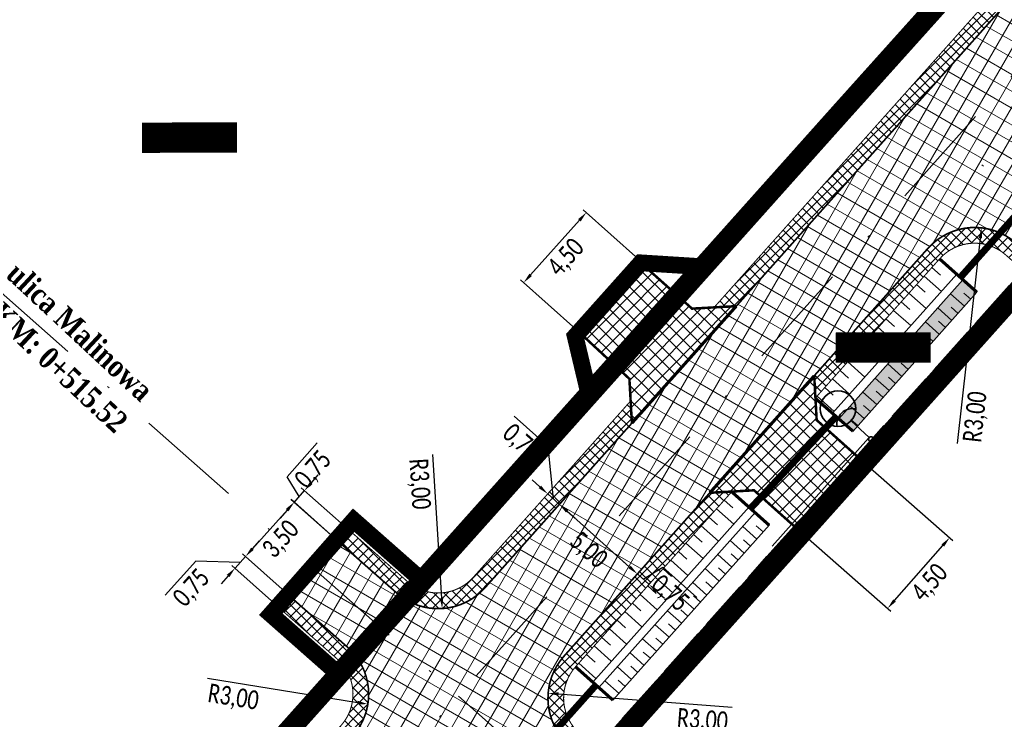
# Model space of a CAD drawing. Header units: metres. Extents: x 7443078 to 7443628, y 5636807 to 5637202.
# Tile 15 of 25: x 7443522 to 7443569, y 5636923 to 5636956. Entities that reach past the tile are written whole.
import ezdxf

# ---------------------------------------------------------------- set-up
doc = ezdxf.new("R2010")
doc.units = ezdxf.units.M
for name, pattern in [('1', [0]), ('4', [2.5, 1.5, -1]), ('ACAD_ISO02W100', [15, 12, -3]), ('AUSGEZOGEN', [0]), ('BUW', [1.5, 1, -0.5]), ('CENTER2', [1.125, 0.75, -0.125, 0.125, -0.125]), ('DASHED2', [0.375, 0.25, -0.125]), ('Os drogi', [25.4, 12.7, -6.35, 0, -6.35])]:
    doc.linetypes.add(name, pattern=pattern)
doc.layers.get('Defpoints').update_dxf_attribs({"true_color": 0x999999})
for name, color, linetype in [('_kan_deszcz', 32, 'Continuous'), ('_LINIA PODZIAŁOWA', 5, 'Continuous'), ('H_zjazdy', 21, 'Continuous'), ('K_kraweżnika_najazdowy', 7, 'Continuous'), ('K_krawędź pobocza', 7, 'Continuous'), ('K_pobocze', 32, 'Continuous'), ('K_Przepust', 162, 'Continuous'), ('K_rama zjazdu', 7, 'Continuous'), ('K_rów', 7, 'Continuous'), ('K_Skarpa', 7, 'Continuous'), ('K_wymiar', 7, 'Continuous')]:
    doc.layers.add(name, color=color, linetype=linetype)
for name, color, linetype, lineweight in [('ELEKTRYKA', 1, '4', 30), ('K_usuń', 1, 'Continuous', 70), ('Proj_EN_trasa', 1, 'ACAD_ISO02W100', 30), ('Rury', 5, 'Continuous', 30)]:
    doc.layers.add(name, color=color, linetype=linetype, lineweight=lineweight)
doc.layers.add('H_jezdnia', color=7, linetype='Continuous', true_color=0xd4d4d4)
doc.styles.add('romans1', font='timesbd.ttf', dxfattribs={"width": 0.85})
doc.styles.add('sytuacja 500 opisy', font='calibri.ttf', dxfattribs={"width": 0.75, "height": 0.9})
doc.dimstyles.new('wymiarowanie sytuacja 500', dxfattribs={"dimtxt": 0.9, "dimasz": 0.5, "dimexe": 0.2, "dimexo": 0.2, "dimgap": 0.2, "dimtad": 4, "dimlfac": -1, "dimzin": 1, "dimtxsty": 'sytuacja 500 opisy', "dimcen": 0.5, "dimadec": 4, "dimazin": 1, "dimtfac": 1, "dimtmove": 1, "dimatfit": 3, "dimfxl": 0.2, "dimlwd": -1, "dimlwe": -1, "dimarcsym": 0})
pattern_1 = [(45.09999999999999, (0.4816021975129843, -0.4365310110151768), (-0.2473876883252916, 0.2465256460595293), []), (135.1, (0.4816021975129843, -0.4365310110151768), (-0.2465256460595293, -0.2473876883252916), [])]
pattern_2 = [(45.23201079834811, (0.4816021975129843, -0.4365310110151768), (-0.3381204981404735, 0.3353931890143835), []), (135.2320107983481, (0.4816021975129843, -0.4365310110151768), (-0.3353931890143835, -0.3381204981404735), [])]

# ---------------------------------------------------------------- blocks, each defined once
blk = doc.blocks.new('LATARNIAA')
at = {"layer": 'ELEKTRYKA', "linetype": '1', "lineweight": 35}
blk.add_lwpolyline([(7453534.790034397, 5581339.036248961), (7453535.455552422, 5581338.367791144)], dxfattribs=at)
for centre, radius in [((7453534.722882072, 5581339.103697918), 0.09517771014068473), ((7453535.935633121, 5581337.885589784), 0.680437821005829)]:
    blk.add_circle(centre, radius, dxfattribs=at)
blk.add_arc((7453535.325898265, 5581338.41324375), 0.5923903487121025, 263.4105708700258, 14.84474109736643, dxfattribs=at)
blk = doc.blocks.new('*D931')
at = {"layer": 'Defpoints', "color": 0, "lineweight": 13, "transparency": 16777216}
for p in [(7443535.620857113, 5636924.106487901), (7443538.582557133, 5636923.628645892)]:
    blk.add_point(p, dxfattribs=at)
at = {"layer": 'K_wymiar', "color": 0, "transparency": 16777216}
blk.add_line((7443530.908631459, 5636924.8667605), (7443538.088940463, 5636923.708286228), dxfattribs=at)
at = {"layer": 'K_wymiar', "color": 0, "lineweight": 13, "transparency": 16777216}
blk.add_solid([(7443538.102213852, 5636923.790555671), (7443538.075667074, 5636923.626016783), (7443538.582557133, 5636923.628645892)], dxfattribs=at)
at = {"layer": 'K_wymiar', "color": 0, "lineweight": 13, "transparency": 16777216, "insert": (7443532.137656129, 5636923.903822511), "char_height": 0.9, "attachment_point": 5, "rotation": 350.8348538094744, "style": 'sytuacja 500 opisy'}
blk.add_mtext('R3,00', dxfattribs=at)
blk = doc.blocks.new('*D932')
at = {"layer": 'Defpoints', "color": 0, "lineweight": 13, "transparency": 16777216}
for p in [(7443541.947662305, 5636931.193431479), (7443542.138848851, 5636928.199529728)]:
    blk.add_point(p, dxfattribs=at)
at = {"layer": 'K_wymiar', "color": 0, "transparency": 16777216}
blk.add_line((7443541.668373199, 5636935.566982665), (7443542.106984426, 5636928.698513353), dxfattribs=at)
at = {"layer": 'K_wymiar', "color": 0, "lineweight": 13, "transparency": 16777216}
blk.add_solid([(7443542.190148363, 5636928.703824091), (7443542.023820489, 5636928.693202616), (7443542.138848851, 5636928.199529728)], dxfattribs=at)
at = {"layer": 'K_wymiar', "color": 0, "lineweight": 13, "transparency": 16777216, "insert": (7443541.002122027, 5636934.154941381), "char_height": 0.9, "attachment_point": 5, "rotation": 273.65387018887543, "style": 'sytuacja 500 opisy'}
blk.add_mtext('R3,00', dxfattribs=at)
blk = doc.blocks.new('*D934')
at = {"layer": 'Defpoints', "color": 0, "lineweight": 13, "transparency": 16777216}
for p in [(7443547.207120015, 5636924.150923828), (7443550.198043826, 5636923.917739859)]:
    blk.add_point(p, dxfattribs=at)
at = {"layer": 'K_wymiar', "color": 0, "transparency": 16777216}
blk.add_line((7443556.00934033, 5636923.464668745), (7443547.705607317, 5636924.112059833), dxfattribs=at)
at = {"layer": 'K_wymiar', "color": 0, "lineweight": 13, "transparency": 16777216}
blk.add_solid([(7443547.71208465, 5636924.19514105), (7443547.699129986, 5636924.028978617), (7443547.207120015, 5636924.150923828)], dxfattribs=at)
at = {"layer": 'K_wymiar', "color": 0, "lineweight": 13, "transparency": 16777216, "insert": (7443554.588087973, 5636922.818299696), "char_height": 0.9, "attachment_point": 5, "rotation": 355.5420176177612, "style": 'sytuacja 500 opisy'}
blk.add_mtext('R3,00', dxfattribs=at)
blk = doc.blocks.new('*D935')
at = {"layer": 'Defpoints', "color": 0, "lineweight": 13, "transparency": 16777216}
for p in [(7443567.945112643, 5636946.407745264), (7443567.613939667, 5636943.426080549)]:
    blk.add_point(p, dxfattribs=at)
at = {"layer": 'K_wymiar', "color": 0, "transparency": 16777216}
blk.add_line((7443566.798868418, 5636936.087712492), (7443567.889917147, 5636945.910801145), dxfattribs=at)
at = {"layer": 'K_wymiar', "color": 0, "lineweight": 13, "transparency": 16777216}
blk.add_solid([(7443567.807093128, 5636945.920000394), (7443567.972741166, 5636945.901601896), (7443567.945112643, 5636946.407745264)], dxfattribs=at)
at = {"layer": 'K_wymiar', "color": 0, "lineweight": 13, "transparency": 16777216, "insert": (7443567.700011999, 5636937.362738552), "char_height": 0.9, "attachment_point": 5, "rotation": 83.66214498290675, "style": 'sytuacja 500 opisy'}
blk.add_mtext('R3,00', dxfattribs=at)
blk = doc.blocks.new('*D972')
at = {"layer": 'Defpoints', "color": 0, "lineweight": 13, "transparency": 16777216}
for p in [(7443532.728548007, 5636930.689288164), (7443534.767961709, 5636928.859026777), (7443534.267008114, 5636928.30082693)]:
    blk.add_point(p, dxfattribs=at)
at = {"layer": 'K_wymiar', "color": 0, "transparency": 16777216}
for p, q in [((7443533.062504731, 5636931.061407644), (7443533.396461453, 5636931.433527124)), ((7443532.227594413, 5636930.131088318), (7443532.728548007, 5636930.689288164)), ((7443532.227594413, 5636930.131088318), (7443532.728548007, 5636930.689288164)), ((7443534.619113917, 5636928.992609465), (7443532.579700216, 5636930.822870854)), ((7443530.347278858, 5636930.468914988), (7443528.889544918, 5636928.844599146)), ((7443532.478071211, 5636930.410188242), (7443530.347278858, 5636930.468914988)), ((7443534.118160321, 5636928.434409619), (7443532.078746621, 5636930.264671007)), ((7443531.893637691, 5636929.758968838), (7443531.559680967, 5636929.386849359))]:
    blk.add_line(p, q, dxfattribs=at)
at = {"layer": 'K_wymiar', "color": 0, "lineweight": 13, "transparency": 16777216}
for points in [[(7443533.000484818, 5636931.117067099), (7443533.124524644, 5636931.005748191), (7443532.728548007, 5636930.689288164)], [(7443531.831617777, 5636929.814628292), (7443531.955657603, 5636929.703309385), (7443532.227594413, 5636930.131088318)]]:
    blk.add_solid(points, dxfattribs=at)
at = {"layer": 'K_wymiar', "color": 0, "lineweight": 13, "transparency": 16777216, "insert": (7443530.180226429, 5636929.152559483), "char_height": 0.9, "attachment_point": 5, "rotation": 48.09377291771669, "style": 'sytuacja 500 opisy'}
blk.add_mtext('0,75', dxfattribs=at)
blk = doc.blocks.new('*D973')
at = {"layer": 'Defpoints', "color": 0, "lineweight": 13, "transparency": 16777216}
for p in [(7443535.066154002, 5636933.294231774), (7443537.1056406, 5636931.464051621), (7443534.767961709, 5636928.859026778)]:
    blk.add_point(p, dxfattribs=at)
at = {"layer": 'K_wymiar', "color": 0, "transparency": 16777216}
for p, q in [((7443536.956787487, 5636931.597628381), (7443534.917300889, 5636933.427808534)), ((7443533.062417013, 5636931.061339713), (7443534.732212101, 5636932.922098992)), ((7443534.619108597, 5636928.992603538), (7443532.579621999, 5636930.822783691))]:
    blk.add_line(p, q, dxfattribs=at)
at = {"layer": 'K_wymiar', "color": 0, "lineweight": 13, "transparency": 16777216}
for points in [[(7443534.670189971, 5636932.977755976), (7443534.794234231, 5636932.866442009), (7443535.066154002, 5636933.294231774)], [(7443533.000394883, 5636931.116996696), (7443533.124439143, 5636931.005682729), (7443532.728475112, 5636930.689206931)]]:
    blk.add_solid(points, dxfattribs=at)
at = {"layer": 'K_wymiar', "color": 0, "lineweight": 13, "transparency": 16777216, "insert": (7443534.45914918, 5636931.487544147), "char_height": 0.9, "attachment_point": 5, "rotation": 48.09605506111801, "style": 'sytuacja 500 opisy'}
blk.add_mtext('3,50', dxfattribs=at)
blk = doc.blocks.new('*D974')
at = {"layer": 'Defpoints', "color": 0, "lineweight": 13, "transparency": 16777216}
for p in [(7443535.546761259, 5636933.839111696), (7443537.601758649, 5636932.026516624), (7443537.1056406, 5636931.464051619)]:
    blk.add_point(p, dxfattribs=at)
at = {"layer": 'K_wymiar', "color": 0, "transparency": 16777216}
for p, q in [((7443534.716926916, 5636934.493009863), (7443536.160643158, 5636936.129797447)), ((7443535.298702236, 5636933.557879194), (7443534.716926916, 5636934.493009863)), ((7443535.877506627, 5636934.214088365), (7443536.208251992, 5636934.589065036)), ((7443535.050643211, 5636933.276646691), (7443535.546761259, 5636933.839111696)), ((7443535.050643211, 5636933.276646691), (7443535.546761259, 5636933.839111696)), ((7443537.451767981, 5636932.158814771), (7443535.396770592, 5636933.971409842)), ((7443536.955649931, 5636931.596349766), (7443534.900652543, 5636933.408944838)), ((7443534.719897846, 5636932.901670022), (7443534.389152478, 5636932.526693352))]:
    blk.add_line(p, q, dxfattribs=at)
at = {"layer": 'K_wymiar', "color": 0, "lineweight": 13, "transparency": 16777216}
for points in [[(7443535.815010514, 5636934.269212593), (7443535.940002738, 5636934.158964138), (7443535.546761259, 5636933.839111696)], [(7443534.657401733, 5636932.95679425), (7443534.782393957, 5636932.846545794), (7443535.050643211, 5636933.276646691)]]:
    blk.add_solid(points, dxfattribs=at)
at = {"layer": 'K_wymiar', "color": 0, "lineweight": 13, "transparency": 16777216, "insert": (7443536.004913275, 5636934.812054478), "char_height": 0.9, "attachment_point": 5, "rotation": 48.586336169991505, "style": 'sytuacja 500 opisy'}
blk.add_mtext('0,75', dxfattribs=at)
blk = doc.blocks.new('*D975')
at = {"layer": 'Defpoints', "color": 0, "lineweight": 13, "transparency": 16777216}
for p in [(7443549.036798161, 5636947.142746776), (7443551.680200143, 5636944.779705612), (7443548.68110943, 5636941.424790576)]:
    blk.add_point(p, dxfattribs=at)
at = {"layer": 'K_wymiar', "color": 0, "transparency": 16777216}
for p, q in [((7443551.531092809, 5636944.912998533), (7443548.887690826, 5636947.276039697)), ((7443546.370939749, 5636944.160600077), (7443548.703565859, 5636946.769978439)), ((7443548.532002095, 5636941.558083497), (7443545.888600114, 5636943.921124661))]:
    blk.add_line(p, q, dxfattribs=at)
at = {"layer": 'K_wymiar', "color": 0, "lineweight": 13, "transparency": 16777216}
for points in [[(7443548.641437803, 5636946.825517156), (7443548.765693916, 5636946.714439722), (7443549.036798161, 5636947.142746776)], [(7443546.308811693, 5636944.216138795), (7443546.433067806, 5636944.105061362), (7443546.037707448, 5636943.78783174)]]:
    blk.add_solid(points, dxfattribs=at)
at = {"layer": 'K_wymiar', "color": 0, "lineweight": 13, "transparency": 16777216, "insert": (7443548.100046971, 5636944.962185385), "char_height": 0.9, "attachment_point": 5, "rotation": 48.20521594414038, "style": 'sytuacja 500 opisy'}
blk.add_mtext('4,50', dxfattribs=at)
blk = doc.blocks.new('*D976')
at = {"layer": 'Defpoints', "color": 0, "lineweight": 13, "transparency": 16777216}
for p in [(7443562.338831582, 5636935.172211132), (7443559.371246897, 5636931.78939557), (7443566.419520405, 5636931.592415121)]:
    blk.add_point(p, dxfattribs=at)
at = {"layer": 'K_wymiar', "color": 0, "transparency": 16777216}
for p, q in [((7443562.489178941, 5636935.04031848), (7443566.569867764, 5636931.460522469)), ((7443559.521594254, 5636931.657502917), (7443563.602283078, 5636928.077706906)), ((7443563.781667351, 5636928.585467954), (7443566.089788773, 5636931.216546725))]:
    blk.add_line(p, q, dxfattribs=at)
at = {"layer": 'K_wymiar', "color": 0, "lineweight": 13, "transparency": 16777216}
for points in [[(7443566.027144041, 5636931.271501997), (7443566.152433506, 5636931.161591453), (7443566.419520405, 5636931.592415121)], [(7443563.719022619, 5636928.640423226), (7443563.844312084, 5636928.530512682), (7443563.45193572, 5636928.209599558)]]:
    blk.add_solid(points, dxfattribs=at)
at = {"layer": 'K_wymiar', "color": 0, "lineweight": 13, "transparency": 16777216, "insert": (7443565.503202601, 5636929.403188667), "char_height": 0.9, "attachment_point": 5, "rotation": 48.74104895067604, "style": 'sytuacja 500 opisy'}
blk.add_mtext('4,50', dxfattribs=at)
blk = doc.blocks.new('*D990')
at = {"layer": 'Defpoints', "color": 0, "lineweight": 13, "transparency": 16777216}
for p in [(7443547.700087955, 5636933.132262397), (7443551.429991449, 5636929.802424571), (7443551.476895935, 5636929.85496443)]:
    blk.add_point(p, dxfattribs=at)
at = {"layer": 'K_wymiar', "color": 0, "transparency": 16777216}
for p, q in [((7443547.833281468, 5636933.281458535), (7443547.880185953, 5636933.333998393)), ((7443548.11998279, 5636932.851818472), (7443551.103905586, 5636930.187948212)), ((7443551.563184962, 5636929.95162071), (7443551.610089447, 5636930.004160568))]:
    blk.add_line(p, q, dxfattribs=at)
at = {"layer": 'K_wymiar', "color": 0, "lineweight": 13, "transparency": 16777216}
for points in [[(7443548.175480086, 5636932.913983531), (7443548.064485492, 5636932.789653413), (7443547.746992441, 5636933.184802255)], [(7443551.159402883, 5636930.25011327), (7443551.048408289, 5636930.125783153), (7443551.476895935, 5636929.85496443)]]:
    blk.add_solid(points, dxfattribs=at)
at = {"layer": 'K_wymiar', "color": 0, "lineweight": 13, "transparency": 16777216, "insert": (7443549.109215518, 5636930.95675399), "char_height": 0.9, "attachment_point": 5, "rotation": 318.24340279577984, "style": 'sytuacja 500 opisy'}
blk.add_mtext('5,00', dxfattribs=at)
blk = doc.blocks.new('*D991')
at = {"layer": 'Defpoints', "color": 0, "lineweight": 13, "transparency": 16777216}
for p in [(7443551.292882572, 5636929.648842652), (7443552.03638146, 5636929.355488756), (7443551.852368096, 5636929.149366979)]:
    blk.add_point(p, dxfattribs=at)
at = {"layer": 'K_wymiar', "color": 0, "transparency": 16777216}
for p, q in [((7443551.103905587, 5636930.187948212), (7443550.730915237, 5636930.520931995)), ((7443551.426076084, 5636929.798038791), (7443551.610089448, 5636930.004160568)), ((7443551.476895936, 5636929.85496443), (7443552.03638146, 5636929.355488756)), ((7443551.476895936, 5636929.85496443), (7443552.03638146, 5636929.355488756)), ((7443551.756638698, 5636929.605226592), (7443552.695234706, 5636930.181394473)), ((7443552.695234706, 5636930.181394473), (7443554.323351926, 5636928.727907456)), ((7443551.985561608, 5636929.298563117), (7443552.169574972, 5636929.504684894)), ((7443552.409371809, 5636929.022504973), (7443552.782362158, 5636928.689521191))]:
    blk.add_line(p, q, dxfattribs=at)
at = {"layer": 'K_wymiar', "color": 0, "lineweight": 13, "transparency": 16777216}
for points in [[(7443551.159402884, 5636930.25011327), (7443551.048408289, 5636930.125783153), (7443551.476895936, 5636929.85496443)], [(7443552.464869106, 5636929.084670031), (7443552.353874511, 5636928.960339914), (7443552.03638146, 5636929.355488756)]]:
    blk.add_solid(points, dxfattribs=at)
at = {"layer": 'K_wymiar', "color": 0, "lineweight": 13, "transparency": 16777216, "insert": (7443553.006564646, 5636928.891521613), "char_height": 0.9, "attachment_point": 5, "rotation": 318.2434027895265, "style": 'sytuacja 500 opisy'}
blk.add_mtext('0,75', dxfattribs=at)
blk = doc.blocks.new('*D992')
at = {"layer": 'Defpoints', "color": 0, "lineweight": 13, "transparency": 16777216}
for p in [(7443547.187506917, 5636933.684277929), (7443547.031829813, 5636933.509896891), (7443547.591315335, 5636933.010421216)]:
    blk.add_point(p, dxfattribs=at)
at = {"layer": 'K_wymiar', "color": 0, "transparency": 16777216}
for p, q in [((7443547.210771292, 5636935.953822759), (7443545.582654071, 5636937.407309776)), ((7443547.467249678, 5636933.434540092), (7443547.210771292, 5636935.953822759)), ((7443546.814516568, 5636934.017261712), (7443546.441526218, 5636934.350245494)), ((7443547.165023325, 5636933.65909303), (7443547.320700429, 5636933.833474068)), ((7443547.746992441, 5636933.184802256), (7443547.187506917, 5636933.684277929)), ((7443547.746992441, 5636933.184802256), (7443547.187506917, 5636933.684277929)), ((7443547.724508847, 5636933.159617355), (7443547.880185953, 5636933.333998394)), ((7443548.11998279, 5636932.851818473), (7443548.49297314, 5636932.518834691))]:
    blk.add_line(p, q, dxfattribs=at)
at = {"layer": 'K_wymiar', "color": 0, "lineweight": 13, "transparency": 16777216}
for points in [[(7443546.870013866, 5636934.07942677), (7443546.759019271, 5636933.955096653), (7443547.187506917, 5636933.684277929)], [(7443548.175480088, 5636932.913983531), (7443548.064485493, 5636932.789653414), (7443547.746992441, 5636933.184802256)]]:
    blk.add_solid(points, dxfattribs=at)
at = {"layer": 'K_wymiar', "color": 0, "lineweight": 13, "transparency": 16777216, "insert": (7443545.893984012, 5636936.117436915), "char_height": 0.9, "attachment_point": 5, "rotation": 318.24340278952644, "style": 'sytuacja 500 opisy'}
blk.add_mtext('0,75', dxfattribs=at)

msp = doc.modelspace()

# ---------------------------------------------------------------- hatches: boundary and pattern name
at = {"layer": 'H_jezdnia', "linetype": 'Continuous', "lineweight": 9, "true_color": 0xababab}
h = msp.add_hatch(dxfattribs=at)
h.set_pattern_fill('ANSI37', color=253, scale=0.22, angle=15)
h.set_pattern_definition([(59.99999999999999, (0.4816021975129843, -0.4365310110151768), (-0.6049187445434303, 0.34925), []), (150, (0.4816021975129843, -0.4365310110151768), (-0.34925, -0.6049187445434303), [])])
edge = h.paths.add_edge_path()
edge.add_arc((7443543.871273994, 5636916.830835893), 2.999999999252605, 48.527845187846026, 138.2434027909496, ccw=False)
edge.add_line((7443545.858041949, 5636919.07866887), (7443547.028505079, 5636918.044144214))
edge.add_line((7443547.028505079, 5636918.044144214), (7443549.402630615, 5636920.616916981))
edge.add_line((7443549.402630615, 5636920.616916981), (7443548.211275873, 5636921.669906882))
edge.add_arc((7443550.198043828, 5636923.91773986), 3.000000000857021, 138.2434028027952, 228.5278451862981, ccw=False)
edge.add_line((7443547.960101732, 5636925.915642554), (7443565.375997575, 5636945.423983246))
edge.add_arc((7443567.613939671, 5636943.426080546), 3.000000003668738, 48.8596834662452, 138.2434027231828, ccw=False)
edge.add_line((7443569.587655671, 5636945.685382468), (7443573.05315006, 5636942.657942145))
edge.add_line((7443573.05315006, 5636942.657942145), (7443575.377696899, 5636945.275268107))
edge.add_line((7443575.377696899, 5636945.275268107), (7443571.967281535, 5636948.254005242))
edge.add_arc((7443573.94099754, 5636950.513307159), 3.000000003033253, 138.2434028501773, 228.8596833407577, ccw=False)
edge.add_line((7443571.70305544, 5636952.511209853), (7443579.25248983, 5636960.967676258))
edge.add_arc((7443390.892363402, 5637129.124486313), 252.4999999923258, 318.2434028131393, 318.6858412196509)
edge.add_line((7443580.545369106, 5636962.427193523), (7443576.269263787, 5636965.13773441))
edge.add_arc((7443390.892364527, 5637129.124485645), 247.4999987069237, 318.24340276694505, 318.50361934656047, ccw=False)
edge.add_line((7443575.52258637, 5636964.29751412), (7443544.185604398, 5636929.195528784))
edge.add_arc((7443541.947662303, 5636931.193431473), 2.999999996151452, 228.5863361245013, 318.24340285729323, ccw=False)
edge.add_line((7443539.963190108, 5636928.94357146), (7443537.1056406, 5636931.464051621))
edge.add_line((7443537.1056406, 5636931.464051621), (7443534.76796171, 5636928.859026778))
edge.add_line((7443534.76796171, 5636928.859026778), (7443537.605329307, 5636926.356347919))
edge.add_arc((7443535.620857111, 5636924.1064879), 2.99999999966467, -41.7565972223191, 48.5863361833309, ccw=False)
edge.add_line((7443537.858799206, 5636922.108585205), (7443511.17557303, 5636892.219484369))
edge.add_line((7443511.17557303, 5636892.219484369), (7443514.809083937, 5636888.781672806))
edge.add_line((7443514.809083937, 5636888.781672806), (7443541.6333319, 5636918.828738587))
h.paths.add_polyline_path([(7443473.544857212, 5636850.06760018), (7443477.421821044, 5636846.902491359), (7443514.809083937, 5636888.781672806), (7443511.17557303, 5636892.219484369)])
at = {"layer": 'H_zjazdy', "linetype": 'Continuous', "lineweight": 9, "true_color": 0xff6666}
h = msp.add_hatch(dxfattribs=at)
h.set_pattern_fill('ANSI37', color=11, scale=0.15, angle=0.2320107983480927)
h.set_pattern_definition(pattern_2)
h.paths.add_polyline_path([(7443556.209328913, 5636942.663851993), (7443554.092072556, 5636942.544577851), (7443551.640917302, 5636944.735762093), (7443548.681109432, 5636941.424790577), (7443551.095217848, 5636939.187663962), (7443551.214571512, 5636937.068996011)])
h = msp.add_hatch(dxfattribs=at)
h.set_pattern_fill('ANSI37', color=11, scale=0.15, angle=0.2320107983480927)
h.set_pattern_definition(pattern_2)
h.paths.add_polyline_path([(7443560.056366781, 5636937.212860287), (7443559.937013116, 5636939.331528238), (7443554.942255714, 5636933.736672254), (7443557.059512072, 5636933.855946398), (7443559.371246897, 5636931.78939557), (7443562.338641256, 5636935.171994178)])
at = {"layer": 'K_rów', "lineweight": 9, "true_color": 0xb0b0b0}
h = msp.add_hatch(color=253, dxfattribs=at)
h.dxf.hatch_style = 1
h.paths.add_polyline_path([(7443561.115661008, 5636937.273242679), (7443567.054454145, 5636943.925556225), (7443567.725836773, 5636943.326185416), (7443561.787043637, 5636936.673871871)])
at = {"layer": 'K_usuń', "linetype": 'ByBlock', "lineweight": 13}
h = msp.add_hatch(dxfattribs=at)
h.set_pattern_fill('ANSI37', color=34, scale=0.11, angle=0.1)
h.set_pattern_definition(pattern_1)
h.paths.add_polyline_path([(7443595.21739343, 5636979.502146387), (7443595.632560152, 5636980.069100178), (7443594.965620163, 5636980.427769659), (7443594.61228475, 5636979.945253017, -0.02225544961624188), (7443580.545369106, 5636962.427193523), (7443581.186600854, 5636962.020729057, 0.02213886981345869)])
h.paths.add_polyline_path([(7443590.519335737, 5636982.818909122), (7443589.852338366, 5636983.177609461, -0.009234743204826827), (7443584.326873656, 5636975.929666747), (7443582.733453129, 5636973.877406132, 0.1786060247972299), (7443584.509724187, 5636974.953906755, 0.009999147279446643)])
h.paths.add_polyline_path([(7443578.372592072, 5636967.546598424, 0.1797305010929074), (7443579.100104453, 5636969.505118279), (7443577.804470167, 5636968.036228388, -0.003352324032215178), (7443575.627658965, 5636965.544435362), (7443576.269263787, 5636965.13773441, 0.003230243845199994)])
h.paths.add_polyline_path([(7443575.52258637, 5636964.29751412, 0.001135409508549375), (7443576.269263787, 5636965.13773441), (7443575.627658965, 5636965.544435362, -0.001013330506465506), (7443574.963100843, 5636964.796989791), (7443572.805041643, 5636962.379649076), (7443573.864000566, 5636962.439656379)])
h.paths.add_polyline_path([(7443581.186600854, 5636962.020729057), (7443580.545369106, 5636962.427193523, -0.00193050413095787), (7443579.25248983, 5636960.967676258), (7443577.593135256, 5636959.108957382), (7443577.652854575, 5636958.049670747), (7443579.811975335, 5636960.468200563, 0.002047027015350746)])
h.paths.add_polyline_path([(7443568.870410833, 5636956.846108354), (7443568.810691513, 5636957.905394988), (7443555.150700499, 5636942.604214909), (7443556.209328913, 5636942.663851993)])
h = msp.add_hatch(dxfattribs=at)
h.set_pattern_fill('ANSI37', color=34, scale=0.11, angle=0.1)
h.set_pattern_definition(pattern_1)
edge = h.paths.add_edge_path()
edge.add_line((7443572.262540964, 5636952.011734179), (7443573.657048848, 5636953.573786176))
edge.add_line((7443573.657048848, 5636953.573786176), (7443572.598378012, 5636953.514101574))
edge.add_line((7443572.598378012, 5636953.514101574), (7443571.70305544, 5636952.511209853))
edge.add_arc((7443573.940997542, 5636950.513307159), 3.000000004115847, 138.2434028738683, 228.859683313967)
edge.add_line((7443571.967281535, 5636948.254005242), (7443575.377696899, 5636945.275268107))
edge.add_line((7443575.377696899, 5636945.275268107), (7443575.886478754, 5636945.84763568))
edge.add_line((7443575.886478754, 5636945.84763568), (7443572.460710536, 5636948.818830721))
edge.add_arc((7443573.940997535, 5636950.513307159), 2.249999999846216, 138.243402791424, 228.8596834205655, ccw=False)
edge = h.paths.add_edge_path()
edge.add_line((7443569.09422667, 5636945.120556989), (7443572.532637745, 5636942.071870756))
edge.add_line((7443572.532637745, 5636942.071870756), (7443573.05315006, 5636942.657942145))
edge.add_line((7443573.05315006, 5636942.657942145), (7443569.587655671, 5636945.685382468))
edge.add_arc((7443567.613939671, 5636943.426080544), 3.0000000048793, 48.85968348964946, 138.2434026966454)
edge.add_line((7443565.375997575, 5636945.423983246), (7443563.910108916, 5636943.781974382))
edge.add_line((7443563.910108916, 5636943.781974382), (7443564.897288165, 5636943.76157799))
edge.add_line((7443564.897288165, 5636943.76157799), (7443565.935483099, 5636944.924507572))
edge.add_arc((7443567.613939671, 5636943.426080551), 2.250000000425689, 48.85968342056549, 138.2434027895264, ccw=False)
h.paths.add_polyline_path([(7443564.897288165, 5636943.76157799), (7443563.910108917, 5636943.781974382), (7443559.937013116, 5636939.331528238), (7443559.996689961, 5636938.272194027)])
edge = h.paths.add_edge_path()
edge.add_line((7443544.185604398, 5636929.195528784), (7443551.214571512, 5636937.068996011))
edge.add_line((7443551.214571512, 5636937.068996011), (7443551.154894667, 5636938.128330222))
edge.add_line((7443551.154894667, 5636938.128330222), (7443543.626118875, 5636929.695004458))
edge.add_arc((7443541.947662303, 5636931.193431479), 2.250000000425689, 228.5863362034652, 318.24340278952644, ccw=False)
edge.add_line((7443540.459308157, 5636929.506036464), (7443537.579297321, 5636932.046328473))
edge.add_line((7443537.579297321, 5636932.046328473), (7443537.083179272, 5636931.483863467))
edge.add_line((7443537.083179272, 5636931.483863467), (7443539.963190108, 5636928.94357146))
edge.add_arc((7443541.947662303, 5636931.193431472), 2.99999999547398, 228.5863361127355, 318.243402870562)
h = msp.add_hatch(dxfattribs=at)
h.set_pattern_fill('ANSI37', color=34, scale=0.11, angle=0.1)
h.set_pattern_definition(pattern_1)
edge = h.paths.add_edge_path()
edge.add_line((7443556.00088413, 5636933.79630934), (7443554.942255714, 5636933.736672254))
edge.add_line((7443554.942255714, 5636933.736672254), (7443547.960101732, 5636925.915642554))
edge.add_arc((7443550.198043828, 5636923.91773986), 2.999999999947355, 138.2434028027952, 228.5278451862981)
edge.add_line((7443548.211275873, 5636921.669906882), (7443549.402630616, 5636920.61691698))
edge.add_line((7443549.402630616, 5636920.61691698), (7443549.863598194, 5636921.22131303))
edge.add_line((7443549.863598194, 5636921.22131303), (7443548.707967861, 5636922.231865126))
edge.add_arc((7443550.198043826, 5636923.917739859), 2.249999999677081, 138.243402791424, 228.5278451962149, ccw=False)
edge.add_line((7443548.519587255, 5636925.416166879), (7443556.00088413, 5636933.79630934))
edge = h.paths.add_edge_path()
edge.add_line((7443541.6333319, 5636918.828738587), (7443539.165401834, 5636916.064297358))
edge.add_line((7443539.165401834, 5636916.064297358), (7443539.793682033, 5636915.641881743))
edge.add_line((7443539.793682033, 5636915.641881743), (7443542.192817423, 5636918.329262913))
edge.add_arc((7443543.871273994, 5636916.830835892), 2.24999999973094, 48.52784517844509, 138.2434027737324, ccw=False)
edge.add_line((7443545.361349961, 5636918.516710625), (7443546.574426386, 5636917.444521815))
edge.add_line((7443546.574426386, 5636917.444521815), (7443547.028505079, 5636918.044144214))
edge.add_line((7443547.028505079, 5636918.044144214), (7443545.858041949, 5636919.07866887))
edge.add_arc((7443543.871273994, 5636916.830835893), 2.999999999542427, 48.52784518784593, 138.2434027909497)
edge = h.paths.add_edge_path()
edge.add_line((7443537.605329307, 5636926.356347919), (7443534.76796171, 5636928.859026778))
edge.add_line((7443534.76796171, 5636928.859026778), (7443534.271843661, 5636928.296561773))
edge.add_line((7443534.271843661, 5636928.296561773), (7443537.109211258, 5636925.793882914))
edge.add_arc((7443535.620857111, 5636924.106487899), 2.250000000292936, -41.75659720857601, 48.58633620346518, ccw=False)
edge.add_line((7443537.299313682, 5636922.608060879), (7443534.348586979, 5636919.302817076))
edge.add_line((7443534.348586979, 5636919.302817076), (7443534.976867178, 5636918.88040146))
edge.add_line((7443534.976867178, 5636918.88040146), (7443537.858799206, 5636922.108585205))
edge.add_arc((7443535.620857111, 5636924.1064879), 2.999999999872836, 318.2434027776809, 408.5863361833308)
h.paths.add_polyline_path([(7443539.793682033, 5636915.641881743), (7443539.165401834, 5636916.064297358), (7443528.020345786, 5636903.580210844), (7443528.085422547, 5636902.526925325)])
h.paths.add_polyline_path([(7443519.294744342, 5636901.314139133), (7443519.235613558, 5636902.374085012), (7443510.630546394, 5636892.735156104), (7443511.17557303, 5636892.219484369)])
h.paths.add_polyline_path([(7443524.079836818, 5636898.040085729), (7443523.025688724, 5636897.985467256), (7443514.809083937, 5636888.781672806), (7443515.354110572, 5636888.266001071)])
h.paths.add_polyline_path([(7443515.354110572, 5636888.266001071), (7443514.809083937, 5636888.781672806), (7443507.17201957, 5636880.22704806), (7443507.233499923, 5636879.169734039)])
h.paths.add_polyline_path([(7443523.583411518, 5636907.244252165), (7443524.601467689, 5636907.258442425), (7443534.976867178, 5636918.88040146), (7443534.348586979, 5636919.302817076)])

# ---------------------------------------------------------------- linework, layer by layer
at = {"layer": '_kan_deszcz', "color": 7, "linetype": 'Os drogi', "lineweight": 9, "ltscale": 0.4, "flags": 128}
msp.add_lwpolyline([(7443612.1023176, 5637008.06121809), (7443592.59525582, 5636981.422275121, -0.02418699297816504), (7443577.387538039, 5636962.632595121), (7443464.637599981, 5636836.336237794, -0.4118223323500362), (7443446.361801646, 5636835.225649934), (7443333.471732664, 5636934.361613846, -0.3740638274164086), (7443331.363055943, 5636949.970935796), (7443370.561157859, 5637009.588886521, 0.03377031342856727), (7443393.784174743, 5637050.70886534), (7443416.899300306, 5637098.980219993, 0.06554346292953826), (7443420.141300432, 5637108.906286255), (7443420.177128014, 5637109.097954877, -0.1259941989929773), (7443425.408854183, 5637120.343039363), (7443435.002584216, 5637132.0592004)], format="xyb", dxfattribs=at)
for points in [[(7443589.229501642, 5636930.850080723), (7443566.635175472, 5636950.588382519)], [(7443520.410073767, 5636943.856772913), (7443542.909076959, 5636924.011695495)], [(7443542.913581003, 5636924.016740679), (7443565.392187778, 5636904.148816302)]]:
    msp.add_lwpolyline(points, dxfattribs=at)
at = {"layer": '_LINIA PODZIAŁOWA', "color": 2, "linetype": 'AUSGEZOGEN', "ltscale": 0.25, "const_width": 1, "flags": 128}
for points in [[(7443425.492115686, 5637136.007337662), (7443436.85, 5637125.32), (7443438.99, 5637124.65), (7443440.536567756, 5637123.532578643), (7443449.59, 5637117.07), (7443446.16, 5637117.16), (7443429.43, 5637106.75), (7443427.09, 5637104.42), (7443424.03, 5637100.69), (7443420.04027099, 5637092.630587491), (7443414.05, 5637080.53), (7443407.29333105, 5637066.200209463), (7443401.14, 5637053.15), (7443398.47, 5637047.5), (7443393, 5637035.89), (7443389.262653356, 5637030.074483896), (7443375.996161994, 5637009.853237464), (7443369.570912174, 5637000.021396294), (7443359.542098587, 5636984.815207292), (7443351.22, 5636972.19), (7443343.36922157, 5636960.321252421), (7443334.26, 5636946.55), (7443334.88, 5636942.08), (7443355.93, 5636923.83), (7443381.05, 5636902.04), (7443431.83, 5636857.99), (7443455.15, 5636837.75), (7443459.41, 5636838.02), (7443478.745520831, 5636859.646036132), (7443491, 5636873.355), (7443500.42, 5636883.9), (7443509.741032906, 5636894.331041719), (7443523.185582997, 5636909.376655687), (7443537.2, 5636925.06), (7443541.2, 5636929.53), (7443561.26, 5636951.97), (7443578.12, 5636970.74), (7443581.409307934, 5636974.52060213), (7443594.962690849, 5636993.02762368), (7443604.96, 5637006.68), (7443604.4, 5637010.02)], [(7443618.33, 5637000.43), (7443614.82, 5636999.84), (7443604.61492431, 5636985.931604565), (7443590.46, 5636966.64), (7443577.008654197, 5636951.590157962), (7443573.630911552, 5636947.811021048), (7443562.341950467, 5636935.175694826), (7443549.863598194, 5636921.22131303), (7443530.404075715, 5636899.444528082), (7443509.39, 5636875.93), (7443498.771111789, 5636864.035298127), (7443487.92, 5636851.91), (7443469.83156988, 5636831.673278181)]]:
    msp.add_lwpolyline(points, dxfattribs=at)
at = {"layer": '_LINIA PODZIAŁOWA', "color": 6, "linetype": 'BUW', "ltscale": 0.333, "const_width": 0.8, "flags": 128}
for points in [[(7443549.161993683, 5636938.436637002), (7443548.501419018, 5636941.223780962), (7443551.640917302, 5636944.735762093), (7443554.624424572, 5636944.547152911)], [(7443537.194187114, 5636925.053494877), (7443533.937287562, 5636927.926920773), (7443537.90372779, 5636932.424900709), (7443541.194080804, 5636929.523378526)]]:
    msp.add_lwpolyline(points, dxfattribs=at)
at = {"layer": 'K_kraweżnika_najazdowy', "color": 0, "linetype": 'DASHED2', "ltscale": 4, "const_width": 0.15}
for points in [[(7443551.214571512, 5636937.068996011), (7443556.209328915, 5636942.663851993)], [(7443554.942255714, 5636933.736672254), (7443559.937013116, 5636939.331528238)]]:
    msp.add_lwpolyline(points, dxfattribs=at)
at = {"layer": 'K_krawędź pobocza', "color": 76, "linetype": 'CENTER2', "ltscale": 3, "const_width": 0.08, "flags": 128}
for points in [[(7443556.209328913, 5636942.663851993), (7443568.870410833, 5636956.846108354)], [(7443534.76796171, 5636928.859026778), (7443537.1056406, 5636931.464051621)]]:
    msp.add_lwpolyline(points, dxfattribs=at)
for points in [[(7443573.05315006, 5636942.657942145), (7443569.587655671, 5636945.685382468, 0.4110666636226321), (7443565.375997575, 5636945.423983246), (7443559.937013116, 5636939.331528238)], [(7443537.1056406, 5636931.464051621), (7443539.963190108, 5636928.94357146, 0.4124615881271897), (7443544.185604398, 5636929.195528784), (7443551.214571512, 5636937.068996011)], [(7443554.942255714, 5636933.736672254), (7443547.960101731, 5636925.915642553, 0.4156683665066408), (7443548.211275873, 5636921.669906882), (7443549.402630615, 5636920.616916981)], [(7443534.76796171, 5636928.859026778), (7443537.605329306, 5636926.356347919, -0.4159677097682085), (7443537.858799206, 5636922.108585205), (7443524.289423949, 5636906.908907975)]]:
    msp.add_lwpolyline(points, format="xyb", dxfattribs=at)
at = {"layer": 'K_pobocze', "linetype": 'ByBlock', "ltscale": 4, "const_width": 0.05}
msp.add_lwpolyline([(7443555.150700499, 5636942.604214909), (7443568.810691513, 5636957.905394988)], dxfattribs=at)
for points in [[(7443572.532637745, 5636942.071870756), (7443569.09422667, 5636945.120556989, 0.4110666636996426), (7443565.935483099, 5636944.924507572), (7443559.996689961, 5636938.272194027)], [(7443537.60175865, 5636932.026516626), (7443540.459308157, 5636929.506036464, 0.4124615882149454), (7443543.626118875, 5636929.695004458), (7443551.154894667, 5636938.128330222)], [(7443556.00088413, 5636933.79630934), (7443548.519587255, 5636925.416166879, 0.4156683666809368), (7443548.707967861, 5636922.231865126), (7443549.863598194, 5636921.22131303)], [(7443534.271843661, 5636928.296561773), (7443537.109211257, 5636925.793882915, -0.415967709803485), (7443537.299313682, 5636922.608060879), (7443523.583411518, 5636907.244252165)]]:
    msp.add_lwpolyline(points, format="xyb", dxfattribs=at)
at = {"layer": 'K_Przepust', "linetype": 'DASHED2', "lineweight": 5, "ltscale": 3, "const_width": 0.33, "flags": 128}
for points in [[(7443573.25709012, 5636951.123859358), (7443566.930032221, 5636944.036632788)], [(7443556.886515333, 5636932.98616062), (7443560.99030915, 5636937.382982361)], [(7443543.171798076, 5636917.455286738), (7443549.498567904, 5636924.542190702)]]:
    msp.add_lwpolyline(points, dxfattribs=at)
at = {"layer": 'K_Przepust', "const_width": 0.15, "flags": 128}
for points in [[(7443567.725836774, 5636943.326185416), (7443565.935483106, 5636944.924507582)], [(7443561.792850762, 5636936.680394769), (7443559.987144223, 5636938.261206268)], [(7443557.781692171, 5636932.186999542), (7443555.991338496, 5636933.785321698)], [(7443550.30994093, 5636923.817844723), (7443548.519587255, 5636925.416166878)]]:
    msp.add_lwpolyline(points, dxfattribs=at)
at = {"layer": 'K_rama zjazdu', "const_width": 0.12, "flags": 128}
for points in [[(7443551.214571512, 5636937.068996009), (7443551.095217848, 5636939.187663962), (7443548.681109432, 5636941.424790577), (7443551.640917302, 5636944.735762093), (7443554.092072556, 5636942.544577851), (7443556.209328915, 5636942.663851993)], [(7443559.937013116, 5636939.331528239), (7443560.056366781, 5636937.212860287), (7443562.338641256, 5636935.171994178), (7443559.371246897, 5636931.78939557), (7443557.059512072, 5636933.855946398), (7443554.942255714, 5636933.736672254)]]:
    msp.add_lwpolyline(points, dxfattribs=at)
at = {"layer": 'K_rów', "lineweight": 9}
for points in [[(7443566.756061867, 5636944.191943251), (7443560.817268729, 5636937.539629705)], [(7443567.054454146, 5636943.925556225), (7443561.115661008, 5636937.273242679)], [(7443567.725836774, 5636943.326185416), (7443561.787043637, 5636936.673871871)], [(7443556.821462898, 5636933.063745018), (7443549.340166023, 5636924.683602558)], [(7443557.119855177, 5636932.797357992), (7443549.638558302, 5636924.417215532)], [(7443557.791237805, 5636932.197987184), (7443550.30994093, 5636923.817844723)]]:
    msp.add_lwpolyline(points, dxfattribs=at)
at = {"layer": 'K_Skarpa', "lineweight": 9}
for p, q in [((7443565.9354831, 5636944.924507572), (7443566.756061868, 5636944.191943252)), ((7443565.569200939, 5636944.514218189), (7443565.979490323, 5636944.147936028)), ((7443565.202918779, 5636944.103928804), (7443566.023497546, 5636943.371364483)), ((7443567.725836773, 5636943.326185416), (7443567.054454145, 5636943.925556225)), ((7443564.836636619, 5636943.693639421), (7443565.246926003, 5636943.327357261)), ((7443564.470354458, 5636943.283350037), (7443565.290933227, 5636942.550785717)), ((7443567.126465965, 5636942.654802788), (7443566.455083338, 5636943.254173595)), ((7443567.42615137, 5636942.990494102), (7443567.090460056, 5636943.290179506)), ((7443564.104072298, 5636942.873060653), (7443564.514361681, 5636942.506778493)), ((7443566.527095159, 5636941.983420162), (7443565.85571253, 5636942.582790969)), ((7443566.826780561, 5636942.319111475), (7443566.491089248, 5636942.618796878)), ((7443563.371507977, 5636942.052481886), (7443563.781797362, 5636941.686199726)), ((7443563.737790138, 5636942.462771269), (7443564.558368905, 5636941.730206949)), ((7443563.005225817, 5636941.642192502), (7443563.825804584, 5636940.909628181)), ((7443565.927724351, 5636941.312037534), (7443565.256341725, 5636941.911408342)), ((7443566.227409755, 5636941.647728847), (7443565.891718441, 5636941.94741425)), ((7443562.638943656, 5636941.231903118), (7443563.049233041, 5636940.865620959)), ((7443565.328353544, 5636940.640654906), (7443564.656970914, 5636941.240025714)), ((7443565.628038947, 5636940.97634622), (7443565.292347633, 5636941.276031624)), ((7443562.272661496, 5636940.821613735), (7443563.093240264, 5636940.089049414)), ((7443565.02866814, 5636940.304963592), (7443564.692976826, 5636940.604648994)), ((7443561.906379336, 5636940.41132435), (7443562.316668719, 5636940.04504219)), ((7443564.728982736, 5636939.969272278), (7443564.057600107, 5636940.568643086)), ((7443561.540097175, 5636940.001034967), (7443562.360675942, 5636939.268470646)), ((7443564.129611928, 5636939.29788965), (7443563.4582293, 5636939.897260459)), ((7443564.429297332, 5636939.633580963), (7443564.093606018, 5636939.933266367)), ((7443560.807532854, 5636939.180456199), (7443561.628111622, 5636938.447891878)), ((7443561.173815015, 5636939.590745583), (7443561.584104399, 5636939.224463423)), ((7443563.530241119, 5636938.62650702), (7443562.858858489, 5636939.225877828)), ((7443563.829926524, 5636938.962198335), (7443563.49423521, 5636939.26188374)), ((7443560.441250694, 5636938.770166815), (7443560.851540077, 5636938.403884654)), ((7443560.074968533, 5636938.359877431), (7443560.895547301, 5636937.62731311)), ((7443562.930870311, 5636937.955124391), (7443562.259487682, 5636938.5544952)), ((7443563.230555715, 5636938.290815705), (7443562.8948644, 5636938.590501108)), ((7443562.331499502, 5636937.283741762), (7443561.660116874, 5636937.883112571)), ((7443562.631184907, 5636937.619433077), (7443562.295493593, 5636937.919118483)), ((7443562.031814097, 5636936.948050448), (7443561.696122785, 5636937.247735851)), ((7443556.000884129, 5636933.79630934), (7443556.821462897, 5636933.063745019)), ((7443555.634601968, 5636933.386019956), (7443556.044891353, 5636933.019737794)), ((7443555.268319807, 5636932.975730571), (7443556.088898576, 5636932.243166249)), ((7443557.791237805, 5636932.197987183), (7443557.119855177, 5636932.797357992)), ((7443554.535755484, 5636932.155151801), (7443555.356334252, 5636931.422587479)), ((7443554.902037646, 5636932.565441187), (7443555.31232703, 5636932.199159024)), ((7443557.191866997, 5636931.526604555), (7443556.520484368, 5636932.125975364)), ((7443557.4915524, 5636931.862295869), (7443557.155861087, 5636932.161981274)), ((7443554.169473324, 5636931.744862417), (7443554.579762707, 5636931.378580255)), ((7443553.803191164, 5636931.334573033), (7443554.623769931, 5636930.602008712)), ((7443556.592496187, 5636930.855221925), (7443555.921113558, 5636931.454592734)), ((7443556.892181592, 5636931.190913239), (7443556.556490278, 5636931.490598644)), ((7443553.436909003, 5636930.924283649), (7443553.847198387, 5636930.558001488)), ((7443555.993125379, 5636930.183839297), (7443555.321742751, 5636930.783210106)), ((7443556.292810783, 5636930.519530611), (7443555.95711947, 5636930.819216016)), ((7443553.070626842, 5636930.513994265), (7443553.891205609, 5636929.781429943)), ((7443552.704344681, 5636930.103704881), (7443553.114634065, 5636929.737422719)), ((7443555.393754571, 5636929.512456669), (7443554.722371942, 5636930.111827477)), ((7443555.693439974, 5636929.848147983), (7443555.35774866, 5636930.147833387)), ((7443551.97178036, 5636929.283126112), (7443552.382069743, 5636928.916843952)), ((7443552.33806252, 5636929.693415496), (7443553.158641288, 5636928.960851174)), ((7443554.794383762, 5636928.841074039), (7443554.123001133, 5636929.440444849)), ((7443555.094069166, 5636929.176765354), (7443554.758377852, 5636929.476450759)), ((7443551.605498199, 5636928.872836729), (7443552.426076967, 5636928.140272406)), ((7443554.494698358, 5636928.505382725), (7443554.159007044, 5636928.805068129)), ((7443551.239216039, 5636928.462547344), (7443551.649505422, 5636928.096265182)), ((7443554.195012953, 5636928.169691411), (7443553.523630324, 5636928.769062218)), ((7443550.872933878, 5636928.052257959), (7443551.693512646, 5636927.319693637)), ((7443553.595642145, 5636927.498308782), (7443552.924259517, 5636928.097679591)), ((7443553.895327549, 5636927.834000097), (7443553.559636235, 5636928.133685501)), ((7443550.506651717, 5636927.641968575), (7443550.916941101, 5636927.275686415)), ((7443552.996271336, 5636926.826926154), (7443552.324888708, 5636927.426296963)), ((7443553.295956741, 5636927.162617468), (7443552.960265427, 5636927.462302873)), ((7443550.140369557, 5636927.231679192), (7443550.960948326, 5636926.499114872)), ((7443549.774087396, 5636926.821389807), (7443550.184376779, 5636926.455107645)), ((7443552.396900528, 5636926.155543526), (7443551.7255179, 5636926.754914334)), ((7443552.696585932, 5636926.49123484), (7443552.360894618, 5636926.790920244)), ((7443549.041523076, 5636926.000811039), (7443549.45181246, 5636925.63452888)), ((7443549.407805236, 5636926.411100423), (7443550.228384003, 5636925.678536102)), ((7443551.797529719, 5636925.484160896), (7443551.126147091, 5636926.083531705)), ((7443552.097215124, 5636925.819852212), (7443551.761523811, 5636926.119537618)), ((7443548.675240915, 5636925.590521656), (7443549.495819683, 5636924.857957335)), ((7443551.198158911, 5636924.812778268), (7443550.526776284, 5636925.412149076)), ((7443551.497844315, 5636925.148469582), (7443551.162153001, 5636925.448154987)), ((7443550.598788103, 5636924.141395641), (7443549.927405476, 5636924.74076645)), ((7443550.898473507, 5636924.477086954), (7443550.562782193, 5636924.776772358))]:
    msp.add_line(p, q, dxfattribs=at)
at = {"layer": 'K_wymiar', "color": 2, "lineweight": 13, "const_width": 1.45, "flags": 128}
for points in [[(7443532.32778301, 5636950.725429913), (7443527.779678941, 5636950.719794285)], [(7443565.508980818, 5636940.683733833), (7443560.960876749, 5636940.678098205)]]:
    msp.add_lwpolyline(points, dxfattribs=at)
at = {"layer": 'Proj_EN_trasa', "color": 1, "ltscale": 0.2}
msp.add_lwpolyline([(7443403.516673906, 5636881.893745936), (7443403.517604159, 5636881.88262124), (7443455.51548823, 5636836.770971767), (7443465.683869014, 5636827.941416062), (7443468.133086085, 5636830.067928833), (7443487.549016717, 5636852.225000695), (7443491.347551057, 5636856.325180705), (7443503.712180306, 5636870.29577853), (7443526.781840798, 5636896.121412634), (7443557.675753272, 5636930.68475717), (7443590.072929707, 5636966.936999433), (7443608.366905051, 5636991.931308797)], dxfattribs=at)
at = {"layer": 'Rury', "ltscale": 0.2}
for points in [[(7443557.920094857, 5636931.184159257), (7443562.535601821, 5636936.348883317)], [(7443558.141785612, 5636930.982015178), (7443562.759985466, 5636936.149752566)]]:
    msp.add_lwpolyline(points, dxfattribs=at)

# ---------------------------------------------------------------- block references
at = {"layer": 'ELEKTRYKA', "color": 1, "lineweight": 40, "xscale": -1.249999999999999, "yscale": 1.249999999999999, "zscale": 1.249999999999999, "rotation": 272.1575945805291}
msp.add_blockref('LATARNIAA', (822600.3456491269, -3936036.333699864), dxfattribs=at)

# ---------------------------------------------------------------- texts
at = {"layer": 'K_wymiar', "lineweight": 13, "char_height": 1.05, "attachment_point": 5, "rotation": 317.03695048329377, "style": 'romans1'}
for s, insert in [('\\A1;ulica Malinowa', (7443524.810234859, 5636941.436514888)), ('\\A1;\\pi-3.15,l4.2,t4.2;KM:^I0+515.52', (7443523.420521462, 5636940.075492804))]:
    msp.add_mtext(s, dxfattribs=dict(at, insert=insert))

# ---------------------------------------------------------------- dimensions: what is measured, and where the dimension line sits
at = {"layer": 'K_wymiar', "lineweight": 13}
for p1, p2, distance, picture, middle in [((7443548.681109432, 5636941.424790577), (7443551.680200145, 5636944.779705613), 3.5456364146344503, '*D975', (7443548.100046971, 5636944.962185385)), ((7443537.1056406, 5636931.464051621), (7443537.60175865, 5636932.026516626), 2.7401669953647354, '*D974', (7443535.4153533, 5636934.143651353)), ((7443559.371246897, 5636931.78939557), (7443562.338831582, 5636935.172211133), -5.428347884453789, '*D976', (7443565.503202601, 5636929.403188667)), ((7443534.76796171, 5636928.859026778), (7443537.1056406, 5636931.464051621), 2.740267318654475, '*D973', (7443534.45914918, 5636931.487544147)), ((7443547.700087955, 5636933.132262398), (7443551.42999145, 5636929.802424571), 0.07043058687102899, '*D990', (7443549.109215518, 5636930.95675399)), ((7443551.292882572, 5636929.648842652), (7443551.852368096, 5636929.149366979), 0.27630979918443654, '*D991', (7443552.341702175, 5636929.485071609))]:
    dim = msp.add_aligned_dim(p1=p1, p2=p2, distance=distance, dimstyle='wymiarowanie sytuacja 500', dxfattribs=at)
    dim.commit()
    dim.dimension.update_dxf_attribs({"geometry": picture, "text_midpoint": middle})
for center, mpoint, picture, middle in [((7443567.613939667, 5636943.426080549), (7443567.945112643, 5636946.407745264), '*D935', (7443566.94974106, 5636937.446071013)), ((7443541.947662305, 5636931.193431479), (7443542.138848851, 5636928.199529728), '*D932', (7443541.755472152, 5636934.203049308)), ((7443535.620857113, 5636924.106487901), (7443538.582557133, 5636923.628645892), '*D931', (7443532.257894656, 5636924.649069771)), ((7443550.198043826, 5636923.917739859), (7443547.207120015, 5636924.150923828), '*D934', (7443554.646763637, 5636923.570900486))]:
    dim = msp.add_radius_dim(center=center, mpoint=mpoint, dimstyle='wymiarowanie sytuacja 500', dxfattribs=at)
    dim.commit()
    dim.dimension.update_dxf_attribs({"geometry": picture, "text_midpoint": middle, "dimtype": 164})
for base, p1, p2, angle, picture, middle in [((7443547.187506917, 5636933.684277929), (7443547.591315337, 5636933.010421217), (7443547.031829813, 5636933.509896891), 138.2434028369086, '*D992', (7443547.061575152, 5636936.087016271)), ((7443532.728548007, 5636930.689288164), (7443534.267008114, 5636928.30082693), (7443534.76796171, 5636928.859026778), 48.09377291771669, '*D972', (7443530.213696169, 5636930.320067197))]:
    dim = msp.add_linear_dim(base=base, p1=p1, p2=p2, angle=angle, dimstyle='wymiarowanie sytuacja 500', dxfattribs=at)
    dim.commit()
    dim.dimension.update_dxf_attribs({"geometry": picture, "text_midpoint": middle, "dimtype": 161})

doc.saveas('drawing.dxf')
